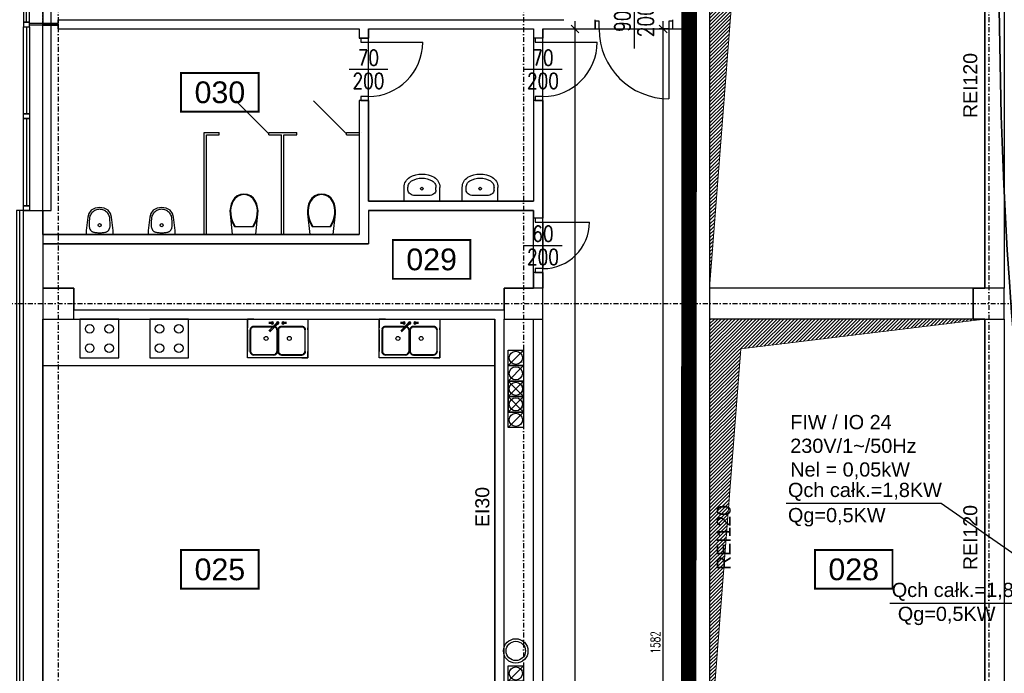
# Model space of a CAD drawing. Header units: centimetres. Extents: x -10729 to 144862, y -4437 to 43656.
# Tile 80 of 148: x 4950 to 6220, y 9923 to 10766. Entities that reach past the tile are written whole.
import ezdxf
from ezdxf.enums import TextEntityAlignment as Align

# ---------------------------------------------------------------- set-up
doc = ezdxf.new("R2010")
doc.units = ezdxf.units.CM
doc.header["$LTSCALE"] = 0.1
doc.header["$PDMODE"] = 35
doc.header["$PDSIZE"] = 0.1
for name, pattern in [('Kondygnacja  -0_5$0$DIVIDE', [31.75, 12.7, -6.35, 0, -6.35, 0, -6.35]), ('Kondygnacja  -0_5$0$HIDDEN', [9.525, 6.35, -3.175]), ('Osie rzutów$0$DASHDOT2', [12.7, 6.35, -3.175, 0, -3.175])]:
    doc.linetypes.add(name, pattern=pattern)
doc.layers.get('0').update_dxf_attribs({"color": 8})
doc.layers.get('DEFPOINTS').update_dxf_attribs({"color": 8})
for name, color, linetype, lineweight in [('AU Strefa obsługiwana', 90, 'Continuous', 35), ('Kondygnacja  -0_5$0$ARCH_INFO_WYMIARY', 8, 'Continuous', 9), ('Kondygnacja  -0_5$0$ARCH_WIDOK', 8, 'Continuous', 13)]:
    doc.layers.add(name, color=color, linetype=linetype, lineweight=lineweight)
for name, color, linetype in [('bgde_opis urządzen', 6, 'Continuous'), ('Kondygnacja  -0_5$0$ARCH_ETAPOWANIE', 8, 'Kondygnacja  -0_5$0$DIVIDE'), ('Kondygnacja  -0_5$0$ARCH_INFO_ETYK_DRZWI_IST', 8, 'Continuous'), ('Kondygnacja  -0_5$0$ARCH_INFO_ODPORNOŚĆ OGNIOWA', 8, 'Continuous'), ('Kondygnacja  -0_5$0$ARCH_MUROWANE_IST', 8, 'Continuous'), ('Kondygnacja  -0_5$0$ARCH_NIEWIDOK_IST', 8, 'Kondygnacja  -0_5$0$HIDDEN'), ('Kondygnacja  -0_5$0$ARCH_OCIEPLENIE_IST', 8, 'Continuous'), ('Kondygnacja  -0_5$0$ARCH_OTWORY_WENTYLACJA_IST', 8, 'Continuous'), ('Kondygnacja  -0_5$0$ARCH_PRZEKROJOWE_IST', 8, 'Continuous'), ('Kondygnacja  -0_5$0$ARCH_WIDOK_IST', 8, 'Continuous'), ('Kondygnacja  -0_5$0$ARCH_WYPOSAŻENIE_SANITARNE_IST', 8, 'Continuous'), ('Kondygnacja  -0_5$0$ARCH_ŚCIANKI_WC_5_IST', 8, 'Continuous'), ('Kondygnacja  -0_5$0$ARCH_ŚLUSARKA_DRZWI_IST', 8, 'Continuous'), ('Kondygnacja  -0_5$0$ARCH_ŚLUSARKA_OKNA_IST', 8, 'Continuous'), ('Kondygnacja  -0_5$0$ARCH_ŻELBET_IST', 8, 'Continuous'), ('Osie rzutów$0$ARCH_INFO_OSIE_IST', 8, 'Osie rzutów$0$DASHDOT2'), ('Osie rzutów$0$ARCH_INFO_OSIE_OPISY_IST', 8, 'Continuous'), ('Pomieszczenia -05$0$ARCH_INFO_AREA_ETYKIETY_200', 8, 'Continuous')]:
    doc.layers.add(name, color=color, linetype=linetype)
doc.layers.add('OBRYSY POWIERZCHNI', color=8, linetype='Continuous', plot=False)
doc.styles.add('Arial', font='ARIAL.TTF')
doc.styles.add('Kondygnacja  -0_5$0$Arial', font='ARIAL.TTF')
doc.styles.add('Kondygnacja  -0_5$0$Romans', font='Romans.shx', dxfattribs={"width": 0.7})
doc.styles.add('Kondygnacja  -0_5$0$ROMANS-50-CM', font='romans.shx', dxfattribs={"width": 0.8, "height": 10})
doc.styles.add('Pomieszczenia -05$0$Arial', font='ARIAL.TTF')
doc.dimstyles.new('Kondygnacja  -0_5$0$Wymiary 1-100', dxfattribs={"dimtxt": 12, "dimasz": 10, "dimexe": 5, "dimexo": 0, "dimgap": 4, "dimtad": 1, "dimrnd": 0.5, "dimzin": 12, "dimdsep": 46, "dimtxsty": 'Kondygnacja  -0_5$0$Romans', "dimblk": 'Kondygnacja  -0_5$0$_Oblique', "dimcen": 10, "dimdle": 10, "dimclrt": 55, "dimazin": 0, "dimtfac": 1, "dimtmove": 1, "dimatfit": 3, "dimfxl": 0, "dimtolj": 1, "dimtzin": 0, "dimarcsym": 0})

# ---------------------------------------------------------------- blocks, each defined once
blk = doc.blocks.new('Osie rzutów')
at = {"layer": 'Osie rzutów$0$ARCH_INFO_OSIE_IST', "ltscale": 10}
for p, q in [((5000, 12510), (5000, 4512.32)), ((5600, 12510), (5600, 4512.32)), ((6200, 12510), (6200, 4800)), ((6200, 12510), (6200, 4571.18)), ((4436.04, 10400), (13655, 10400))]:
    blk.add_line(p, q, dxfattribs=at)
blk = doc.blocks.new('Pomieszczenia -05$0$etykieta_numer')
at = {"color": 0, "linetype": 'ByBlock', "const_width": 2.44}
blk.add_lwpolyline([(-50, -50), (-50, 0), (50, 0), (50, -50)], close=True, dxfattribs=at)
at = {"color": 0, "linetype": 'ByBlock', "style": 'Pomieszczenia -05$0$Arial'}
blk.add_attdef('AECAREA:NUMBER', text='', height=28, dxfattribs=at).set_placement((0, -25), align=Align.MIDDLE)
blk = doc.blocks.new('Pomieszczenia -05_1')
at = {"layer": 'Pomieszczenia -05$0$ARCH_INFO_AREA_ETYKIETY_200', "color": 253, "linetype": 'Continuous', "lineweight": -3}
for p, values in [((5208.4, 10697.4), {'AECAREA:NUMBER': '030'}), ((5481.5, 10481.9), {'AECAREA:NUMBER': '029'}), ((5208.4, 10082.2), {'AECAREA:NUMBER': '025'}), ((6025.8, 10082.2), {'AECAREA:NUMBER': '028'})]:
    blk.add_blockref('Pomieszczenia -05$0$etykieta_numer', p, dxfattribs=at).add_auto_attribs(values)
blk = doc.blocks.new('Kondygnacja  -0_5$0$_Oblique')
at = {"color": 0, "linetype": 'ByBlock', "lineweight": -2}
blk.add_line((-0.5, -0.5), (0.5, 0.5), dxfattribs=at)
blk = doc.blocks.new('*D154')
at = {"layer": 'DEFPOINTS', "color": 0}
for p in [(5625, 10754), (5666.4, 10754), (5625, 7537)]:
    blk.add_point(p, dxfattribs=at)
at = {"layer": 'Kondygnacja  -0_5$0$ARCH_INFO_WYMIARY', "color": 0, "lineweight": -2}
for p, q in [((5666.4, 7527), (5666.4, 10764)), ((5658.4, 10754), (5671.4, 10754)), ((5658.4, 7537), (5671.4, 7537))]:
    blk.add_line(p, q, dxfattribs=at)
at = {"layer": 'Kondygnacja  -0_5$0$ARCH_INFO_WYMIARY', "color": 0, "lineweight": -2, "xscale": 10, "yscale": 10, "zscale": 10}
for p, rotation in [((5666.4, 10754), 90), ((5666.4, 7537), 270)]:
    blk.add_blockref('Kondygnacja  -0_5$0$_Oblique', p, dxfattribs=dict(at, rotation=rotation))
at = {"layer": 'Kondygnacja  -0_5$0$ARCH_INFO_WYMIARY', "color": 55, "insert": (5654.4, 9299.4), "char_height": 12, "attachment_point": 5, "rotation": 90, "style": 'Kondygnacja  -0_5$0$Romans'}
blk.add_mtext('\\A1;3217', dxfattribs=at)
blk = doc.blocks.new('*D175')
at = {"layer": 'DEFPOINTS', "color": 0}
for p in [(5780.1, 10754), (5809, 10754), (5809, 9172)]:
    blk.add_point(p, dxfattribs=at)
at = {"layer": 'Kondygnacja  -0_5$0$ARCH_INFO_WYMIARY', "color": 0, "lineweight": -2}
for p, q in [((5780.1, 9162), (5780.1, 10764)), ((5788.1, 10754), (5775.1, 10754)), ((5788.1, 9172), (5775.1, 9172))]:
    blk.add_line(p, q, dxfattribs=at)
at = {"layer": 'Kondygnacja  -0_5$0$ARCH_INFO_WYMIARY', "color": 0, "lineweight": -2, "xscale": 10, "yscale": 10, "zscale": 10}
for p, rotation in [((5780.1, 10754), 90), ((5780.1, 9172), 270)]:
    blk.add_blockref('Kondygnacja  -0_5$0$_Oblique', p, dxfattribs=dict(at, rotation=rotation))
at = {"layer": 'Kondygnacja  -0_5$0$ARCH_INFO_WYMIARY', "color": 55, "insert": (5770.1, 9963), "char_height": 12, "attachment_point": 5, "rotation": 90, "style": 'Kondygnacja  -0_5$0$Romans'}
blk.add_mtext('\\A1;1582', dxfattribs=at)
blk = doc.blocks.new('Kondygnacja  -0_5$0$DRZWI90')
blk.add_line((-45, 0), (-45, 90))
at = {"lineweight": -3}
for p, q in [((0, -25), (0, 25)), ((45, 0), (-45, 0))]:
    blk.add_line(p, q, dxfattribs=at)
for points in [[(-50, -10), (-45, -10), (-45, 0), (-50, 0)], [(45, -10), (50, -10), (50, 0), (45, 0)]]:
    blk.add_lwpolyline(points, close=True, dxfattribs=at)
blk.add_arc((-45, 0), 90, 0, 90, dxfattribs=at)
blk = doc.blocks.new('Kondygnacja  -0_5$0$DRZWI70')
blk.add_line((-35, 0), (-35, 70))
at = {"lineweight": -3}
for p, q in [((0, -25), (0, 25)), ((35, 0), (-35, 0))]:
    blk.add_line(p, q, dxfattribs=at)
for points in [[(-40, -10), (-35, -10), (-35, 0), (-40, 0)], [(35, -10), (40, -10), (40, 0), (35, 0)]]:
    blk.add_lwpolyline(points, close=True, dxfattribs=at)
blk.add_arc((-35, 0), 70, 0, 90, dxfattribs=at)
blk = doc.blocks.new('Kondygnacja  -0_5$0$DRZWI60')
at = {"color": 0}
blk.add_line((-30, 0), (-30, 60), dxfattribs=at)
at = {"color": 0, "lineweight": -3}
for p, q in [((0, -25), (0, 25)), ((-30, 0), (30, 0))]:
    blk.add_line(p, q, dxfattribs=at)
for points in [[(-35, -10), (-30, -10), (-30, 0), (-35, 0)], [(30, -10), (35, -10), (35, 0), (30, 0)]]:
    blk.add_lwpolyline(points, close=True, dxfattribs=at)
blk.add_arc((-30, 0), 60, 0, 90, dxfattribs=at)
blk = doc.blocks.new('Kondygnacja  -0_5$0$kibel wiszący')
at = {"ltscale": 0.3}
for p, q in [((-4.6, 51.6), (-8.8, 49.7)), ((0, 52.2), (-4.6, 51.6)), ((0, 51.4), (-4.4, 50.8)), ((4.6, 51.6), (0, 52.2)), ((4.4, 50.8), (0, 51.4)), ((8.8, 49.7), (4.6, 51.6)), ((-16.6, 39), (-17.6, 34.9)), ((-15.8, 38.8), (-16.8, 34.8)), ((-15, 43), (-16.6, 39)), ((-14.2, 42.6), (-15.8, 38.8)), ((-12.3, 46.8), (-15, 43)), ((-11.8, 46.2), (-14.2, 42.6)), ((-8.8, 49.7), (-12.3, 46.8)), ((-8.4, 49), (-11.8, 46.2)), ((-4.4, 50.8), (-8.4, 49)), ((8.4, 49), (4.4, 50.8)), ((11.8, 46.2), (8.4, 49)), ((12.3, 46.8), (8.8, 49.7)), ((14.2, 42.6), (11.8, 46.2)), ((15, 43), (12.3, 46.8)), ((15.8, 38.8), (14.2, 42.6)), ((16.6, 39), (15, 43)), ((16.8, 34.8), (15.8, 38.8)), ((17.6, 34.9), (16.6, 39)), ((-17.6, 34.9), (-18.1, 30.7)), ((-18.1, 30.7), (-17.9, 26.5)), ((-17.9, 26.5), (-17.2, 22.2)), ((-17.9, 26.5), (-15.1, 0)), ((-16.8, 34.8), (-17.3, 30.7)), ((-17.3, 30.7), (-17.1, 26.6)), ((-17.1, 26.6), (-16.4, 22.3)), ((15.1, 0), (17.9, 26.5)), ((16.4, 22.3), (17.1, 26.6)), ((17.3, 30.7), (16.8, 34.8)), ((17.1, 26.6), (17.3, 30.7)), ((17.2, 22.2), (17.9, 26.5)), ((18.1, 30.7), (17.6, 34.9)), ((17.9, 26.5), (18.1, 30.7)), ((-17.2, 22.2), (-16, 18.1)), ((-16.4, 22.3), (-15.1, 18.1)), ((-16, 18.1), (-14.3, 14.1)), ((-15.1, 18.1), (-13.4, 14.1)), ((-14.3, 14.1), (-12.2, 10.3)), ((-13.4, 14.1), (-11.3, 10.3)), ((11.3, 10.3), (13.4, 14.1)), ((12.2, 10.3), (14.3, 14.1)), ((13.4, 14.1), (15.2, 18.1)), ((14.3, 14.1), (16, 18.1)), ((15.2, 18.1), (16.4, 22.3)), ((16, 18.1), (17.2, 22.2)), ((-12.2, 10.3), (12.2, 10.3))]:
    blk.add_line(p, q, dxfattribs=at)
at = {"ltscale": 3}
blk.add_line((-15.1, 0), (15.1, 0), dxfattribs=at)
blk = doc.blocks.new('Kondygnacja  -0_5$0$KLM_Poziom_0$0$M_BATH_TOIL_3D URINAL - BOWL_P')
at = {"color": 0, "linetype": 'ByBlock', "lineweight": -2}
blk.add_lwpolyline([(0, -17.5), (5, -17.5), (22.4, -15.2), (27.1, -14.1), (31.3, -10.8), (34, -5.9), (35, 0), (34, 5.9), (31.3, 10.8), (27.1, 14.1), (22.4, 15.2), (5, 17.5), (0, 17.5)], close=True, dxfattribs=at)
blk.add_lwpolyline([(21.8, -13.1, 0.041948), (24, -12.5, 0.055141), (26.3, -11.3, 0.048624), (28.5, -9.5, 0.049619), (30.2, -7.5, 0.049556), (31.5, -5.2, 0.049867), (32.2, -2.6, 0.049959), (32.5, 0, 0.049959), (32.2, 2.6, 0.049867), (31.5, 5.2, 0.049556), (30.2, 7.5, 0.049619), (28.5, 9.5, 0.048624), (26.3, 11.3, 0.055141), (24, 12.5, 0.041948), (21.8, 13.1, 0.011975), (13.8, 13.5, 0.042106), (10, 13.4, 0.066431), (7.8, 12.9, 0.050995), (5.8, 11.9, 0.080215), (4.8, 11, 0.019094), (4.2, 10.2, 0.027547), (3.9, 9.6, 0.030792), (3.4, 8.7, 0.020957), (2.9, 7.2, 0.047941), (2.5, 4.8, 0.023967), (2.2, 0, 0.023967), (2.5, -4.8, 0.047941), (2.9, -7.2, 0.020957), (3.4, -8.7, 0.030792), (3.9, -9.6, 0.027547), (4.2, -10.2, 0.019094), (4.8, -11, 0.080215), (5.8, -11.9, 0.050995), (7.8, -12.9, 0.066431), (10, -13.4, 0.042106), (13.8, -13.5, 0.011975)], format="xyb", close=True, dxfattribs=at)
blk.add_circle((12.1, 0), 2, dxfattribs=at)
at = {"layer": 'DEFPOINTS', "color": 0, "linetype": 'ByBlock', "lineweight": -2}
for p in [(0, 38.1), (0, -38.1)]:
    blk.add_point(p, dxfattribs=at)
blk = doc.blocks.new('Kondygnacja  -0_5$0$umywalka')
at = {"ltscale": 0.3}
for p, q in [((0, -23), (0, 23)), ((0, 23), (17.8, 23)), ((14.3, 18), (17.8, 18)), ((7.2, -9.1), (7.2, 9.1)), ((7.2, 9.1), (7.2, 9.1)), ((0, -23), (17.8, -23)), ((14.3, -18), (17.8, -18))]:
    blk.add_line(p, q, dxfattribs=at)
for points in [[(7.2, 9.1), (7.3, 10.8), (7.7, 12.5), (8.4, 14), (9.3, 15.4), (10.3, 16.5), (11.5, 17.3), (12.9, 17.8), (14.3, 18)], [(17.8, 23), (19.8, 22.9), (21.7, 22.5), (23.6, 21.9), (25.4, 21), (27, 20), (28.4, 18.7), (29.7, 17.3), (30.8, 15.7)], [(17.8, 18), (19.1, 17.9), (20.3, 17.7), (21.5, 17.3), (22.6, 16.7), (23.7, 16.1), (24.6, 15.3), (25.4, 14.4), (26.1, 13.3)], [(26.1, 13.3), (27.7, 10.2), (28.8, 6.9), (29.5, 3.5), (29.7, 0), (29.5, -3.5), (28.8, -6.9), (27.7, -10.2), (26.1, -13.3)], [(30.8, 15.7), (32.6, 12), (33.9, 8.1), (34.7, 4.1), (35, 0), (34.7, -4.1), (33.9, -8.1), (32.6, -12), (30.8, -15.7)], [(14.3, -18), (12.9, -17.8), (11.5, -17.3), (10.3, -16.5), (9.3, -15.4), (8.4, -14), (7.7, -12.5), (7.3, -10.8), (7.2, -9.1)], [(26.1, -13.3), (25.4, -14.4), (24.6, -15.3), (23.7, -16.1), (22.6, -16.7), (21.5, -17.3), (20.3, -17.7), (19.1, -17.9), (17.8, -18)], [(30.8, -15.7), (29.7, -17.3), (28.4, -18.7), (27, -20), (25.4, -21), (23.6, -21.9), (21.7, -22.5), (19.8, -22.9), (17.8, -23)]]:
    blk.add_lwpolyline(points, dxfattribs=at)
blk.add_circle((16.1, 0), 1.75, dxfattribs=at)
blk = doc.blocks.new('Kondygnacja  -0_5$0$KLM_Poziom_0$0$ZLEW2')
for points, elevation in [([(78, 0), (0, 0), (0, -50), (78, -50)], -0.5), ([(37.8, -43.2), (38, -42), (38, -14), (37.8, -12.8), (37.2, -11.8), (36.2, -10.8), (35.2, -10.2), (34, -10), (8, -10), (6.8, -10.2), (5.8, -10.8), (4.8, -11.8), (4.2, -12.8), (4, -14), (4, -42), (4.2, -43.2), (4.8, -44.2), (5.8, -45.2), (6.8, -45.8), (8, -46), (34, -46), (35.2, -45.8), (36.2, -45.2), (37.2, -44.2)], -16.5), ([(73.8, -43.2), (74, -42), (74, -14), (73.8, -12.8), (73.2, -11.8), (72.2, -10.8), (71.2, -10.2), (70, -10), (44, -10), (42.8, -10.2), (41.8, -10.8), (40.8, -11.8), (40.2, -12.8), (40, -14), (40, -42), (40.2, -43.2), (40.8, -44.2), (41.8, -45.2), (42.8, -45.8), (44, -46), (70, -46), (71.2, -45.8), (72.2, -45.2), (73.2, -44.2)], -16.5)]:
    blk.add_lwpolyline(points, close=True, dxfattribs=dict(elevation=elevation))
for points in [[(8, -9.5), (6.5, -9.8), (5.5, -10.2), (4.2, -11.5), (3.8, -12.5), (3.5, -14)], [(34, -9.5), (35.5, -9.8), (36.5, -10.2), (37.8, -11.5), (38.2, -12.5), (38.5, -14)], [(44, -9.5), (42.5, -9.8), (41.5, -10.2), (40.2, -11.5), (39.8, -12.5), (39.5, -14)], [(70, -9.5), (71.5, -9.8), (72.5, -10.2), (73.8, -11.5), (74.2, -12.5), (74.5, -14)], [(8, -46.5), (6.5, -46.2), (5.5, -45.8), (4.2, -44.5), (3.8, -43.5), (3.5, -42)], [(34, -46.5), (35.5, -46.2), (36.5, -45.8), (37.8, -44.5), (38.2, -43.5), (38.5, -42)], [(44, -46.5), (42.5, -46.2), (41.5, -45.8), (40.2, -44.5), (39.8, -43.5), (39.5, -42)], [(70, -46.5), (71.5, -46.2), (72.5, -45.8), (73.8, -44.5), (74.2, -43.5), (74.5, -42)]]:
    blk.add_lwpolyline(points)
at = {"elevation": -0.5}
for points in [[(8, -10), (6.8, -10.2), (5.8, -10.8), (4.8, -11.8), (4.2, -12.8), (4, -14)], [(34, -10), (35.2, -10.2), (36.2, -10.8), (37.2, -11.8), (37.8, -12.8), (38, -14)], [(44, -10), (42.8, -10.2), (41.8, -10.8), (40.8, -11.8), (40.2, -12.8), (40, -14)], [(70, -10), (71.2, -10.2), (72.2, -10.8), (73.2, -11.8), (73.8, -12.8), (74, -14)], [(8, -46), (6.8, -45.8), (5.8, -45.2), (4.8, -44.2), (4.2, -43.2), (4, -42)], [(34, -46), (35.2, -45.8), (36.2, -45.2), (37.2, -44.2), (37.8, -43.2), (38, -42)], [(44, -46), (42.8, -45.8), (41.8, -45.2), (40.8, -44.2), (40.2, -43.2), (40, -42)], [(70, -46), (71.2, -45.8), (72.2, -45.2), (73.2, -44.2), (73.8, -43.2), (74, -42)]]:
    blk.add_lwpolyline(points, dxfattribs=at)
for points in [[(8, -9.5), (34, -9.5, -0.318626)], [(38.5, -14), (38.5, -42, -0.325454)], [(34, -46.5), (8, -46.5, -0.318626)]]:
    blk.add_lwpolyline(points, format="xyb")
at = {"extrusion": (1.83772e-16, 1, -1.83772e-16), "elevation": -5.5}
blk.add_lwpolyline([(-33.5, 2.5), (-33.5, 3.5), (-27.5, 3.5), (-27.5, 2.5)], close=True, dxfattribs=at)
at = {"extrusion": (-0.707107, -0.707107, -1.83772e-16), "elevation": -24.8}
blk.add_lwpolyline([(29.6, 2.5), (31.6, 5.5), (46.4, 5.5), (46.4, 4), (32.6, 4), (32.6, 2.5)], close=True, dxfattribs=at)
at = {"extrusion": (-6.12574e-17, -1, -1.83772e-16), "elevation": 4.5}
blk.add_lwpolyline([(44.5, 2.5), (44.5, 3.5), (50.5, 3.5), (50.5, 2.5)], close=True, dxfattribs=at)
for centre, radius in [((32, -5, 0.5), 1.5), ((39, -5, 0.5), 1.5), ((46, -5, 0.5), 1.5), ((49, -15, 3), 0.5)]:
    blk.add_circle(centre, radius)
for centre, start, end in [((24, -25, -16.5), 0, 180), ((24, -25, -16.5), 180, 0), ((54, -25, -16.5), 0, 180), ((54, -25, -16.5), 180, 0)]:
    blk.add_arc(centre, 2.5, start, end)
for points, invisible_edges in [([(5.5, -10.2), (6.5, -9.8), (5.8, 0), (0, 0)], 10), ([(4.2, -11.5), (5.5, -10.2), (0, 0), (0, -7)], 10), ([(8, -9.5), (8, 0), (5.8, 0), (6.5, -9.8)], 5), ([(70, -9.5), (70, 0), (8, 0), (8, -9.5)], 13), ([(70, -9.5), (70, 0), (72.2, 0), (71.5, -9.8)], 5), ([(72.5, -10.2), (71.5, -9.8), (72.2, 0), (78, 0)], 10), ([(73.8, -11.5), (72.5, -10.2), (78, 0), (78, -7)], 10), ([(3.8, -12.5), (4.2, -11.5), (0, -7), (0, -11.2)], 10), ([(3.5, -14), (0, -14), (0, -11.2), (3.8, -12.5)], 5), ([(4.2, -12.8, -0.5), (3.8, -12.5), (3.5, -14), (4, -14, -0.5)], 5), ([(4.8, -11.8, -0.5), (4.2, -11.5), (3.8, -12.5), (4.2, -12.8, -0.5)], 5), ([(5.5, -10.2), (4.2, -11.5), (4.8, -11.8, -0.5), (5.8, -10.8, -0.5)], 10), ([(6.5, -9.8), (5.5, -10.2), (5.8, -10.8, -0.5), (6.8, -10.2, -0.5)], 10), ([(8, -10, -0.5), (8, -9.5), (6.5, -9.8), (6.8, -10.2, -0.5)], 5), ([(34, -10, -0.5), (8, -10, -0.5), (8, -9.5), (34, -9.5)], 10), ([(34, -10, -0.5), (34, -9.5), (35.5, -9.8), (35.2, -10.2, -0.5)], 5), ([(34, -9.5), (39, -9.5), (35.5, -9.8)], 3), ([(35.5, -9.8), (36.5, -10.2), (36.2, -10.8, -0.5), (35.2, -10.2, -0.5)], 10), ([(35.5, -9.8), (39, -9.5), (36.5, -10.2)], 3), ([(36.5, -10.2), (37.8, -11.5), (37.2, -11.8, -0.5), (36.2, -10.8, -0.5)], 10), ([(36.5, -10.2), (39, -9.5), (37.8, -11.5)], 3), ([(37.2, -11.8, -0.5), (37.8, -11.5), (38.2, -12.5), (37.8, -12.8, -0.5)], 5), ([(40.2, -11.5), (39, -9.5), (37.8, -11.5)], 11), ([(40.2, -11.5), (37.8, -11.5), (38.2, -12.5), (39.8, -12.5)], 5), ([(37.8, -12.8, -0.5), (38.2, -12.5), (38.5, -14), (38, -14, -0.5)], 5), ([(39.5, -14), (39.8, -12.5), (38.2, -12.5), (38.5, -14)], 10), ([(41.5, -10.2), (39, -9.5), (40.2, -11.5)], 3), ([(42.5, -9.8), (39, -9.5), (41.5, -10.2)], 3), ([(44, -9.5), (39, -9.5), (42.5, -9.8)], 3), ([(40.2, -12.8, -0.5), (39.8, -12.5), (39.5, -14), (40, -14, -0.5)], 5), ([(40.8, -11.8, -0.5), (40.2, -11.5), (39.8, -12.5), (40.2, -12.8, -0.5)], 5), ([(41.5, -10.2), (40.2, -11.5), (40.8, -11.8, -0.5), (41.8, -10.8, -0.5)], 10), ([(42.5, -9.8), (41.5, -10.2), (41.8, -10.8, -0.5), (42.8, -10.2, -0.5)], 10), ([(44, -10, -0.5), (44, -9.5), (42.5, -9.8), (42.8, -10.2, -0.5)], 5), ([(70, -10, -0.5), (44, -10, -0.5), (44, -9.5), (70, -9.5)], 10), ([(70, -10, -0.5), (70, -9.5), (71.5, -9.8), (71.2, -10.2, -0.5)], 5), ([(71.5, -9.8), (72.5, -10.2), (72.2, -10.8, -0.5), (71.2, -10.2, -0.5)], 10), ([(72.5, -10.2), (73.8, -11.5), (73.2, -11.8, -0.5), (72.2, -10.8, -0.5)], 10), ([(73.2, -11.8, -0.5), (73.8, -11.5), (74.2, -12.5), (73.8, -12.8, -0.5)], 5), ([(74.2, -12.5), (73.8, -11.5), (78, -7), (78, -11.2)], 10), ([(73.8, -12.8, -0.5), (74.2, -12.5), (74.5, -14), (74, -14, -0.5)], 5), ([(74.5, -14), (78, -14), (78, -11.2), (74.2, -12.5)], 5), ([(3.5, -14), (0, -14), (0, -42), (3.5, -42)], 5), ([(4, -14, -0.5), (4, -42, -0.5), (3.5, -42), (3.5, -14)], 10), ([(38, -14, -0.5), (38, -42, -0.5), (38.5, -42), (38.5, -14)], 10), ([(39.5, -42), (39.5, -14), (38.5, -14), (38.5, -42)], 10), ([(40, -14, -0.5), (40, -42, -0.5), (39.5, -42), (39.5, -14)], 10), ([(74, -14, -0.5), (74, -42, -0.5), (74.5, -42), (74.5, -14)], 10), ([(74.5, -14), (78, -14), (78, -42), (74.5, -42)], 5), ([(74.5, -14), (78, -14), (78, -42), (74.5, -42)], 5), ([(3.5, -42), (3.8, -43.5), (0, -45), (0, -42)], 10), ([(3.8, -43.5), (4.2, -44.5), (0, -48), (0, -45)], 10), ([(4.2, -44.5), (5.5, -45.8), (0, -50), (0, -48)], 10), ([(5.5, -45.8), (2.5, -50), (0, -50)], 9), ([(5.5, -45.8), (6.5, -46.2), (5.8, -50), (2.5, -50)], 10), ([(4.2, -43.2, -0.5), (3.8, -43.5), (3.5, -42), (4, -42, -0.5)], 5), ([(4.8, -44.2, -0.5), (4.2, -44.5), (3.8, -43.5), (4.2, -43.2, -0.5)], 5), ([(5.5, -45.8), (4.2, -44.5), (4.8, -44.2, -0.5), (5.8, -45.2, -0.5)], 10), ([(6.5, -46.2), (5.5, -45.8), (5.8, -45.2, -0.5), (6.8, -45.8, -0.5)], 10), ([(8, -46.5), (8, -50), (5.8, -50), (6.5, -46.2)], 5), ([(8, -46, -0.5), (8, -46.5), (6.5, -46.2), (6.8, -45.8, -0.5)], 5), ([(34, -46, -0.5), (8, -46, -0.5), (8, -46.5), (34, -46.5)], 14), ([(70, -46.5), (8, -46.5), (8, -50), (70, -50)], 11), ([(34, -46, -0.5), (34, -46.5), (35.5, -46.2), (35.2, -45.8, -0.5)], 5), ([(34, -46.5), (39, -46.5), (35.5, -46.2)], 3), ([(35.5, -46.2), (36.5, -45.8), (36.2, -45.2, -0.5), (35.2, -45.8, -0.5)], 10), ([(35.5, -46.2), (39, -46.5), (36.5, -45.8)], 3), ([(36.5, -45.8), (37.8, -44.5), (37.2, -44.2, -0.5), (36.2, -45.2, -0.5)], 10), ([(36.5, -45.8), (39, -46.5), (37.8, -44.5)], 3), ([(37.2, -44.2, -0.5), (37.8, -44.5), (38.2, -43.5), (37.8, -43.2, -0.5)], 5), ([(37.8, -43.2, -0.5), (38.2, -43.5), (38.5, -42), (38, -42, -0.5)], 5), ([(40.2, -44.5), (37.8, -44.5), (38.2, -43.5), (39.8, -43.5)], 5), ([(40.2, -44.5), (39, -46.5), (37.8, -44.5)], 11), ([(39.5, -42), (39.8, -43.5), (38.2, -43.5), (38.5, -42)], 10), ([(41.5, -45.8), (39, -46.5), (40.2, -44.5)], 3), ([(42.5, -46.2), (39, -46.5), (41.5, -45.8)], 3), ([(44, -46.5), (39, -46.5), (42.5, -46.2)], 3), ([(40.2, -43.2, -0.5), (39.8, -43.5), (39.5, -42), (40, -42, -0.5)], 5), ([(40.8, -44.2, -0.5), (40.2, -44.5), (39.8, -43.5), (40.2, -43.2, -0.5)], 5), ([(41.5, -45.8), (40.2, -44.5), (40.8, -44.2, -0.5), (41.8, -45.2, -0.5)], 10), ([(42.5, -46.2), (41.5, -45.8), (41.8, -45.2, -0.5), (42.8, -45.8, -0.5)], 10), ([(44, -46, -0.5), (44, -46.5), (42.5, -46.2), (42.8, -45.8, -0.5)], 5), ([(70, -46, -0.5), (44, -46, -0.5), (44, -46.5), (70, -46.5)], 10), ([(70, -46, -0.5), (70, -46.5), (71.5, -46.2), (71.2, -45.8, -0.5)], 5), ([(70, -46.5), (70, -50), (72.2, -50), (71.5, -46.2)], 5), ([(71.5, -46.2), (72.5, -45.8), (72.2, -45.2, -0.5), (71.2, -45.8, -0.5)], 10), ([(72.5, -45.8), (71.5, -46.2), (72.2, -50), (75.5, -50)], 10), ([(72.5, -45.8), (73.8, -44.5), (73.2, -44.2, -0.5), (72.2, -45.2, -0.5)], 10), ([(73.8, -44.5), (72.5, -45.8), (78, -50), (78, -48)], 10), ([(72.5, -45.8), (75.5, -50), (78, -50)], 9), ([(73.2, -44.2, -0.5), (73.8, -44.5), (74.2, -43.5), (73.8, -43.2, -0.5)], 5), ([(73.8, -43.2, -0.5), (74.2, -43.5), (74.5, -42), (74, -42, -0.5)], 5), ([(74.2, -43.5), (73.8, -44.5), (78, -48), (78, -45)], 10), ([(74.5, -42), (74.2, -43.5), (78, -45), (78, -42)], 10)]:
    blk.add_3dface(points, dxfattribs=dict(invisible_edges=invisible_edges))
for points in [[(27.5, -4.5, 3.5), (33.5, -4.5, 3.5), (33.5, -4.5, 2.5), (27.5, -4.5, 2.5)], [(27.5, -5.5, 3.5), (33.5, -5.5, 3.5), (33.5, -5.5, 2.5), (27.5, -5.5, 2.5)], [(38.1, -5.2, 4), (39.5, -6.6, 4), (39.5, -6.6, 2.5), (37.4, -4.5, 2.5)], [(38.8, -5.9, 5.5), (38.1, -5.2, 4), (49.3, -16.3, 4), (49.3, -16.3, 5.5)], [(39.2, -4.1, 4), (40.6, -5.5, 4), (40.6, -5.5, 2.5), (38.5, -3.4, 2.5)], [(39.9, -4.8, 5.5), (39.2, -4.1, 4), (50.3, -15.3, 4), (50.3, -15.3, 5.5)], [(50.5, -4.5, 3.5), (44.5, -4.5, 3.5), (44.5, -4.5, 2.5), (50.5, -4.5, 2.5)], [(50.5, -5.5, 3.5), (44.5, -5.5, 3.5), (44.5, -5.5, 2.5), (50.5, -5.5, 2.5)]]:
    blk.add_3dface(points)

msp = doc.modelspace()

# ---------------------------------------------------------------- hatches: boundary and pattern name
at = {"layer": 'Kondygnacja  -0_5$0$ARCH_WIDOK'}
h = msp.add_hatch(dxfattribs=at)
h.set_pattern_fill('ANSI31', color=256, angle=-180, style=0)
h.set_pattern_definition([(225, (-2e-11, 4200), (2.245064, -2.245064), [])])
h.paths.add_polyline_path([(5840, 10420), (5840, 10980), (6195, 10980), (5880.4, 10941.573)])
h = msp.add_hatch(dxfattribs=at)
h.set_pattern_fill('ANSI31', color=256, angle=-180, style=0)
h.set_pattern_definition([(225, (-2e-11, 3600), (2.245064, -2.245064), [])])
h.paths.add_polyline_path([(5840, 9820), (5840, 10380), (6195, 10380), (5880.4, 10341.573)])

# ---------------------------------------------------------------- linework, layer by layer
at = {"layer": 'AU Strefa obsługiwana'}
msp.add_ellipse((6346.174, 10827.47), major_axis=(0, -921.063), ratio=0.14414186, start_param=-1.57079633, end_param=4.71238898, dxfattribs=at)
at = {"layer": 'bgde_opis urządzen'}
for p, q in [((5938.62, 10142.528), (6138.507, 10142.528)), ((6138.507, 10142.528), (6309.105, 10023.746, -1452.089)), ((6072.498, 10013.59), (6272.385, 10013.59))]:
    msp.add_line(p, q, dxfattribs=at)
at = {"layer": 'Kondygnacja  -0_5$0$ARCH_ETAPOWANIE', "ltscale": 10, "const_width": 20, "elevation": 300}
msp.add_lwpolyline([(4946, 3931), (4946, 5443), (5613, 5443), (5613, 5586), (5809, 5586), (5815, 12220), (6212, 12220), (6212, 13458.874), (6172, 13458.874), (6171.997, 14762.582), (4925, 14762.019), (4925, 14762.019), (8839.196, 14763.787)], dxfattribs=at)
at = {"layer": 'Kondygnacja  -0_5$0$ARCH_MUROWANE_IST', "ltscale": 4}
for p, q in [((6195, 10980), (6195, 10420)), ((6220, 10980), (6220, 10420)), ((5840, 10850), (5840, 9820)), ((5000, 10761), (4963, 10761)), ((5000, 10759), (4963, 10759)), ((5000, 10766), (5652, 10766)), ((5000, 10766), (5000, 10761)), ((5000, 10754), (5000, 10759)), ((5692.5, 10754), (5692.5, 10766)), ((5792.5, 10754), (5792.5, 10766)), ((5000, 10754), (5388, 10754)), ((5388, 10754), (5388, 10742)), ((5400, 10754), (5613, 10754)), ((5400, 10754), (5400, 10742)), ((5613, 10754), (5613, 10742)), ((5625, 10754), (5692.5, 10754)), ((5625, 10754), (5625, 10742)), ((5792.5, 10754), (5809, 10754)), ((5809, 10754), (5809, 9172)), ((5400, 10742), (5388, 10742)), ((5625, 10742), (5613, 10742)), ((5388, 10662), (5388, 10489)), ((5400, 10662), (5388, 10662)), ((5400, 10662), (5400, 10532)), ((5613, 10662), (5613, 10532)), ((5625, 10662), (5613, 10662)), ((5625, 10662), (5625, 10510)), ((5400, 10532), (5613, 10532)), ((5400, 10520), (5400, 10477)), ((5400, 10520), (5613, 10520)), ((5613, 10520), (5613, 10510)), ((5625, 10510), (5613, 10510)), ((4980, 10489), (5388, 10489)), ((4980, 10477), (5400, 10477)), ((5613, 10440), (5613, 10420)), ((5625, 10440), (5613, 10440)), ((5625, 10440), (5625, 10420)), ((5020, 10392), (5575, 10392)), ((4980, 10380), (4980, 10224)), ((5020, 10380), (5563, 10380)), ((5563, 9862), (5563, 10380)), ((5575, 9820), (5575, 10380)), ((5613, 9820), (5613, 10380)), ((5625, 9820), (5625, 10380)), ((6195, 10380), (6195, 9820)), ((6220, 10380), (6220, 9820))]:
    msp.add_line(p, q, dxfattribs=at)
msp.add_lwpolyline([(4955, 10520), (4980, 10520), (4980, 9686.829), (4955, 9686.829)], close=True, dxfattribs=at)
at = {"layer": 'Kondygnacja  -0_5$0$ARCH_NIEWIDOK_IST', "ltscale": 2}
msp.add_line((4980, 10520), (4980, 10860), dxfattribs=at)
at = {"layer": 'Kondygnacja  -0_5$0$ARCH_OCIEPLENIE_IST'}
msp.add_line((4950.5, 9686.829), (4950.5, 10520), dxfattribs=at)
at = {"layer": 'Kondygnacja  -0_5$0$ARCH_OTWORY_WENTYLACJA_IST'}
for p, q in [((5600, 10340), (5580, 10320)), ((5600, 10320), (5580, 10300)), ((5580, 10300), (5600, 10280)), ((5580, 10300), (5600, 10280)), ((5600, 10300), (5580, 10280)), ((5580, 10280), (5600, 10260)), ((5580, 10280), (5600, 10260)), ((5600, 10280), (5580, 10260)), ((5600, 10260), (5580, 10240)), ((5600, 9933), (5580, 9913))]:
    msp.add_line(p, q, dxfattribs=at)
for points in [[(5600, 10320), (5580, 10320), (5580, 10340), (5600, 10340)], [(5600, 10300), (5580, 10300), (5580, 10320), (5600, 10320)], [(5580, 10280), (5600, 10280), (5600, 10300), (5580, 10300)], [(5580, 10280), (5600, 10280), (5600, 10300), (5580, 10300)], [(5600, 10280), (5580, 10280), (5580, 10300), (5600, 10300)], [(5580, 10260), (5600, 10260), (5600, 10280), (5580, 10280)], [(5580, 10260), (5600, 10260), (5600, 10280), (5580, 10280)], [(5600, 10260), (5580, 10260), (5580, 10280), (5600, 10280)], [(5600, 10240), (5580, 10240), (5580, 10260), (5600, 10260)], [(5600, 9913), (5580, 9913), (5580, 9933), (5600, 9933)]]:
    msp.add_lwpolyline(points, close=True, dxfattribs=at)
for centre, radius in [((5590, 10330), 8.5), ((5590, 10310), 8.5), ((5590, 10290), 8.5), ((5590, 10270), 8.5), ((5590, 10250), 8.5), ((5590, 9952), 15.75), ((5590, 9952), 12.5), ((5590, 9923), 8.5)]:
    msp.add_circle(centre, radius, dxfattribs=at)
at = {"layer": 'Kondygnacja  -0_5$0$ARCH_PRZEKROJOWE_IST', "ltscale": 4}
msp.add_lwpolyline([(4955, 10520), (4946, 10520), (4946, 9686.829), (4955, 9686.829)], dxfattribs=at)
at = {"layer": 'Kondygnacja  -0_5$0$ARCH_WIDOK'}
for points in [[(5840, 10420), (5840, 10980), (6195, 10980), (5880.4, 10941.573), (5840, 10420)], [(5840, 9820), (5840, 10380), (6195, 10380), (5880.4, 10341.573), (5840, 9820)]]:
    msp.add_lwpolyline(points, dxfattribs=at)
at = {"layer": 'Kondygnacja  -0_5$0$ARCH_WIDOK_IST'}
for p, q in [((6180, 10420), (5840, 10420)), ((6180, 10380), (5840, 10380))]:
    msp.add_line(p, q, dxfattribs=at)
msp.add_lwpolyline([(4980, 10520), (4991, 10520), (4991, 10860), (4980, 10860)], dxfattribs=at)
at = {"layer": 'Kondygnacja  -0_5$0$ARCH_WYPOSAŻENIE_SANITARNE_IST'}
msp.add_line((4980, 10320), (5563, 10320), dxfattribs=at)
for points in [[(5028, 10330), (5078, 10330), (5078, 10380), (5028, 10380)], [(5118, 10330), (5168, 10330), (5168, 10380), (5118, 10380)]]:
    msp.add_lwpolyline(points, close=True, dxfattribs=at)
for centre in [(5040.5, 10367.5), (5065.5, 10367.5), (5130.5, 10367.5), (5155.5, 10367.5), (5040.5, 10342.5), (5065.5, 10342.5), (5130.5, 10342.5), (5155.5, 10342.5)]:
    msp.add_circle(centre, 5.574, dxfattribs=at)
at = {"layer": 'Kondygnacja  -0_5$0$ARCH_ŚCIANKI_WC_5_IST'}
for p, q in [((5271.5, 10619), (5229.074, 10661.426)), ((5371.5, 10619), (5329.074, 10661.426)), ((5188, 10489), (5188, 10620.5)), ((5188, 10620.5), (5207.5, 10620.5)), ((5191, 10489), (5191, 10617.5)), ((5191, 10617.5), (5207.5, 10617.5)), ((5207.5, 10617.5), (5207.5, 10620.5)), ((5271.5, 10617.5), (5271.5, 10620.5)), ((5271.5, 10620.5), (5291, 10620.5)), ((5271.5, 10617.5), (5288, 10617.5)), ((5288, 10620.5), (5307.5, 10620.5)), ((5288, 10489), (5288, 10617.5)), ((5291, 10620.5), (5291, 10620.5)), ((5291, 10489), (5291, 10617.5)), ((5291, 10617.5), (5307.5, 10617.5)), ((5307.5, 10617.5), (5307.5, 10620.5)), ((5371.5, 10617.5), (5371.5, 10620.5)), ((5371.5, 10620.5), (5388, 10620.5)), ((5371.5, 10617.5), (5388, 10617.5)), ((5391, 10620.5), (5391, 10620.5))]:
    msp.add_line(p, q, dxfattribs=at)
at = {"layer": 'Kondygnacja  -0_5$0$ARCH_ŚLUSARKA_OKNA_IST'}
for p, q in [((4959, 10763), (4959, 10854)), ((4959, 10757), (4959, 10644.5)), ((4959, 10638.5), (4959, 10526))]:
    msp.add_line(p, q, dxfattribs=at)
for points in [[(4963, 10763), (4963, 10854), (4955, 10854), (4955, 10763)], [(4963, 10757), (4963, 10763), (4955, 10763), (4955, 10757)], [(4963, 10757), (4963, 10644.5), (4955, 10644.5), (4955, 10757)], [(4963, 10644.5), (4963, 10638.5), (4955, 10638.5), (4955, 10644.5)], [(4963, 10638.5), (4963, 10526), (4955, 10526), (4955, 10638.5)], [(4963, 10526), (4963, 10520), (4955, 10520), (4955, 10526)]]:
    msp.add_lwpolyline(points, close=True, dxfattribs=at)
at = {"layer": 'Kondygnacja  -0_5$0$ARCH_ŻELBET_IST', "ltscale": 4}
for points in [[(4980, 10380), (5020, 10380), (5020, 10420), (4980, 10420)], [(5575, 10380), (5625, 10380), (5625, 10420), (5575, 10420)], [(6180, 10380), (6220, 10380), (6220, 10420), (6180, 10420)]]:
    msp.add_lwpolyline(points, close=True, dxfattribs=at)
at = {"layer": 'OBRYSY POWIERZCHNI'}
for points in [[(5840, 9820), (6195, 9820), (6195, 10380), (6180, 10380), (6180, 10420), (6195, 10420), (6195, 10980), (6180, 10980), (6180, 11020), (6195, 11020), (6195, 11580), (6180, 11580), (6180, 11620), (6195, 11620), (6195, 12180), (6180, 12180), (6178.107, 12194.757), (5840, 12194.757), (5840, 9820)], [(4980, 11073), (4980, 10761), (5000, 10761), (5000, 10766), (5652, 10766)], [(4980, 10759), (5000, 10759), (5000, 10754), (5388, 10754), (5388, 10742), (5400, 10742), (5400, 10754), (5613, 10754), (5613, 10532), (5400, 10532), (5400, 10662), (5388, 10662), (5388, 10489), (4980, 10489), (4980, 10759)], [(5020, 10392), (5575, 10392), (5575, 10420), (5613, 10420), (5613, 10515), (5613, 10520), (5400, 10520), (5400, 10477), (4980, 10477), (4980, 10420), (5020, 10420), (5020, 10392)], [(5563, 9862), (5388, 9862), (5388, 9830), (5181, 9830), (5181, 9862), (4980, 9862), (4980, 10380), (5563, 10380), (5563, 9862)]]:
    msp.add_lwpolyline(points, dxfattribs=at)
msp.add_lwpolyline([(5809, 5586), (5625, 5586), (5625, 10754), (5809, 10754)], close=True, dxfattribs=at)

# ---------------------------------------------------------------- block references
msp.add_blockref('Pomieszczenia -05_1', (0, 0))
at = {"layer": 'Kondygnacja  -0_5$0$ARCH_WYPOSAŻENIE_SANITARNE_IST', "rotation": 90}
for name, p in [('Kondygnacja  -0_5$0$umywalka', (5469, 10532)), ('Kondygnacja  -0_5$0$umywalka', (5544, 10532)), ('Kondygnacja  -0_5$0$KLM_Poziom_0$0$M_BATH_TOIL_3D URINAL - BOWL_P', (5053.344, 10489)), ('Kondygnacja  -0_5$0$KLM_Poziom_0$0$M_BATH_TOIL_3D URINAL - BOWL_P', (5133.344, 10489))]:
    msp.add_blockref(name, p, dxfattribs=at)
at = {"layer": 'Kondygnacja  -0_5$0$ARCH_WYPOSAŻENIE_SANITARNE_IST'}
for p in [(5239.5, 10489), (5339.5, 10489)]:
    msp.add_blockref('Kondygnacja  -0_5$0$kibel wiszący', p, dxfattribs=at)
at = {"layer": 'Kondygnacja  -0_5$0$ARCH_WYPOSAŻENIE_SANITARNE_IST', "xscale": -1}
for p in [(5322, 10380), (5492, 10380)]:
    msp.add_blockref('Kondygnacja  -0_5$0$KLM_Poziom_0$0$ZLEW2', p, dxfattribs=at)
at = {"layer": 'Kondygnacja  -0_5$0$ARCH_ŚLUSARKA_DRZWI_IST'}
for name, p, rotation in [('Kondygnacja  -0_5$0$DRZWI90', (5742.5, 10754), 180), ('Kondygnacja  -0_5$0$DRZWI70', (5400, 10702), 270), ('Kondygnacja  -0_5$0$DRZWI70', (5625, 10702), 270), ('Kondygnacja  -0_5$0$DRZWI60', (5625, 10475), 270)]:
    msp.add_blockref(name, p, dxfattribs=dict(at, rotation=rotation))
at = {"layer": 'Osie rzutów$0$ARCH_INFO_OSIE_OPISY_IST'}
msp.add_blockref('Osie rzutów', (0, 0), dxfattribs=at)

# ---------------------------------------------------------------- texts
at = {"layer": 'bgde_opis urządzen', "char_height": 18.326, "width": 421.7149, "attachment_point": 1, "style": 'Arial'}
for s, insert in [('FIW / IO 24\\P230V/1~/50Hz\\PNel = 0,05kW', (5943.932, 10256.282, 1120.623)), ('Qch całk.=1,8KW', (5941.007, 10168.81, 1120.623)), ('Qg=0,5KW', (5941.007, 10136.331, 1120.623)), ('Qch całk.=1,8KW', (6074.886, 10039.873, 1120.623)), ('Qg=0,5KW', (6082.678, 10009.037, 2308.732))]:
    msp.add_mtext(s, dxfattribs=dict(at, insert=insert))
at = {"layer": 'Kondygnacja  -0_5$0$ARCH_INFO_ETYK_DRZWI_IST', "insert": (5742.5, 10764), "char_height": 20, "width": 10, "attachment_point": 5, "rotation": 90, "line_spacing_factor": 0.9, "style": 'Kondygnacja  -0_5$0$ROMANS-50-CM'}
msp.add_mtext('90\\P200', dxfattribs=at)
at = {"layer": 'Kondygnacja  -0_5$0$ARCH_INFO_ETYK_DRZWI_IST', "char_height": 20, "width": 10, "attachment_point": 5, "line_spacing_factor": 0.9, "style": 'Kondygnacja  -0_5$0$ROMANS-50-CM'}
for s, insert in [('70\\P200', (5400, 10702)), ('70\\P200', (5625, 10702)), ('60\\P200', (5625, 10475))]:
    msp.add_mtext(s, dxfattribs=dict(at, insert=insert))
at = {"layer": 'Kondygnacja  -0_5$0$ARCH_INFO_ODPORNOŚĆ OGNIOWA', "char_height": 18, "width": 53.33252, "attachment_point": 5, "rotation": 90, "style": 'Kondygnacja  -0_5$0$Arial'}
for s, insert in [('\\PREI120', (6161.223, 10681.143)), ('\\PEI30', (5531.946, 10137.617)), ('\\PREI120', (5843.227, 10098.252)), ('\\PREI120', (6161.223, 10098.252))]:
    msp.add_mtext(s, dxfattribs=dict(at, insert=insert))

# ---------------------------------------------------------------- dimensions: what is measured, and where the dimension line sits
at = {"layer": 'Kondygnacja  -0_5$0$ARCH_INFO_WYMIARY'}
dim = msp.add_linear_dim(base=(5666.358, 10754), p1=(5625, 7537), p2=(5625, 10754), angle=90, dimstyle='Kondygnacja  -0_5$0$Wymiary 1-100', dxfattribs=at)
dim.commit()
dim.dimension.update_dxf_attribs({"geometry": '*D154', "text_midpoint": (5664.432, 9299.446), "dimtype": 160})
dim = msp.add_linear_dim(base=(5780.129, 10754), p1=(5809, 9172), p2=(5809, 10754), angle=90, dimstyle='Kondygnacja  -0_5$0$Wymiary 1-100', dxfattribs=at)
dim.commit()
dim.dimension.update_dxf_attribs({"geometry": '*D175', "text_midpoint": (5770.129, 9963)})

doc.saveas('drawing.dxf')
